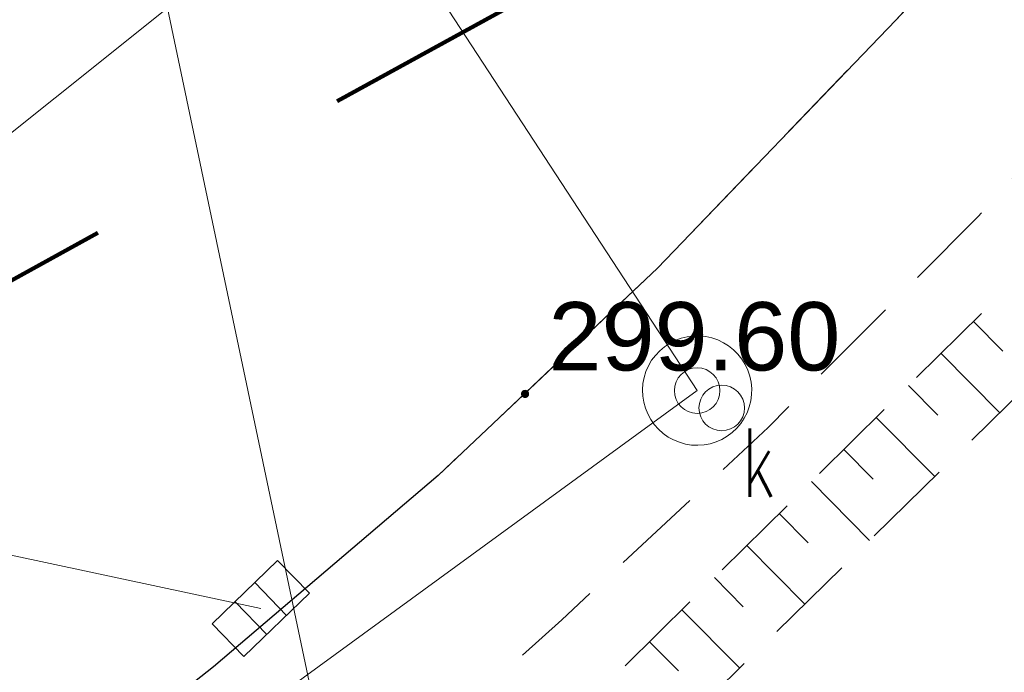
# Model space of a CAD drawing. Header units: metres. Extents: x 6567444 to 13135881, y 5574237 to 11149086.
# Tile 44 of 212: x 6567925 to 6567936, y 5574373 to 5574380. Entities that reach past the tile are written whole.
import ezdxf
from ezdxf.enums import TextEntityAlignment as Align

# ---------------------------------------------------------------- set-up
doc = ezdxf.new("R2010")
doc.units = ezdxf.units.M
for name, pattern in [('_MDCP$0$2.0_1.0', [3, 2, -1]), ('_MDCP$0$L_0_04', [1.5, 1, -0.5]), ('GE.I.6640.1.468.2024_MDCP_dodatkowe pomiary_12.03.2026$0$2.0_1.0', [3, 2, -1]), ('GE.I.6640.1.468.2024_MDCP_dodatkowe pomiary_12.03.2026$0$L_0_04', [1.5, 1, -0.5])]:
    doc.linetypes.add(name, pattern=pattern)
for name, color, linetype, lineweight in [('_MDCP$0$GES_InneUrzadzeniaTowarzyszace', 7, 'Continuous', 18), ('_MDCP$0$GES_InneUrzadzeniaTowarzyszace_P', 7, 'Continuous', 18), ('_MDCP$0$GES_UrzadzeniaSiecKanalizacyjna_P', 7, 'Continuous', 18), ('_MDCP$0$KR_ObiektKarto', 7, 'Continuous', 18), ('_MDCP$0$OT_Komunikacja', 7, 'Continuous', 18), ('_MDCP$0$OT_Skarpa', 7, 'Continuous', 18), ('_MDCP$0$OTRS', 7, 'Continuous', 13), ('_MDCP$0$OTRS_O', 7, 'Continuous', 20), ('_MDCP$0$Z_ZAKRES', 214, 'Continuous', 90), ('_MDCP$1$GES_PrzewodKanalizacyjny', 36, 'Continuous', 18), ('_MDCP$1$GES_PrzewodWodociagowy', 5, 'Continuous', 18), ('GE.I.6640.1.468.2024_MDCP_dodatkowe pomiary_12.03.2026$0$GES_InneUrzadzeniaTowarzyszace', 7, 'Continuous', 18), ('GE.I.6640.1.468.2024_MDCP_dodatkowe pomiary_12.03.2026$0$GES_InneUrzadzeniaTowarzyszace_P', 7, 'Continuous', 18), ('GE.I.6640.1.468.2024_MDCP_dodatkowe pomiary_12.03.2026$0$GES_PrzewodKanalizacyjny', 36, 'Continuous', 18), ('GE.I.6640.1.468.2024_MDCP_dodatkowe pomiary_12.03.2026$0$GES_PrzewodWodociagowy', 5, 'Continuous', 18), ('GE.I.6640.1.468.2024_MDCP_dodatkowe pomiary_12.03.2026$0$GES_UrzadzeniaSiecKanalizacyjna_P', 7, 'Continuous', 18), ('GE.I.6640.1.468.2024_MDCP_dodatkowe pomiary_12.03.2026$0$KR_ObiektKarto', 7, 'Continuous', 18), ('GE.I.6640.1.468.2024_MDCP_dodatkowe pomiary_12.03.2026$0$OT_Komunikacja', 7, 'Continuous', 18), ('GE.I.6640.1.468.2024_MDCP_dodatkowe pomiary_12.03.2026$0$OT_Skarpa', 7, 'Continuous', 18), ('GE.I.6640.1.468.2024_MDCP_dodatkowe pomiary_12.03.2026$0$OTRS', 7, 'Continuous', 13), ('GE.I.6640.1.468.2024_MDCP_dodatkowe pomiary_12.03.2026$0$OTRS_O', 7, 'Continuous', 20), ('GE.I.6640.1.468.2024_MDCP_dodatkowe pomiary_12.03.2026$0$Z_ZAKRES', 214, 'Continuous', 90)]:
    doc.layers.add(name, color=color, linetype=linetype, lineweight=lineweight)
doc.layers.add('FORMA - Arch 01 - PZT 1 Strefy', color=7, linetype='Continuous')
doc.styles.add('_MDCP$0$BDOT', font='arial.ttf', dxfattribs={"width": 0.9})
doc.styles.add('_MDCP$0$STANDARD', font='simplex.shx')
doc.styles.add('GE.I.6640.1.468.2024_MDCP_dodatkowe pomiary_12.03.2026$0$BDOT', font='arial.ttf', dxfattribs={"width": 0.9})
doc.styles.add('GE.I.6640.1.468.2024_MDCP_dodatkowe pomiary_12.03.2026$0$STANDARD', font='simplex.shx')

# ---------------------------------------------------------------- blocks, each defined once
blk = doc.blocks.new('_MDCP$0$other_SUPW_O')
at = {"color": 0, "linetype": 'Continuous', "lineweight": 18}
blk.add_circle((0, 0), 0.5, dxfattribs=at)
blk = doc.blocks.new('_MDCP$0$SUPK_K')
at = {"color": 0, "linetype": 'Continuous', "lineweight": 18}
blk.add_circle((0, 0), 0.5, dxfattribs=at)
blk = doc.blocks.new('_MDCP$0$other_SUKK')
at = {"color": 0, "linetype": 'Continuous', "lineweight": 18, "flags": 128}
blk.add_lwpolyline([(1, 0.5), (1, -0.5), (-1, -0.5), (-1, 0.5), (1, 0.5)], close=True, dxfattribs=at)
for points in [[(-0.3, 0.5), (-0.3, -0.5)], [(0.3, 0.5), (0.3, -0.5)]]:
    blk.add_lwpolyline(points, dxfattribs=at)
blk = doc.blocks.new('_MDCP$0$OTRS')
at = {"layer": '_MDCP$0$OTRS', "color": 0, "lineweight": -3, "const_width": 0.09}
blk.add_lwpolyline([(-0.045, 0, 1), (0.045, 0, 1)], format="xyb", close=True, dxfattribs=at)
at = {"layer": '_MDCP$0$OTRS_O', "color": 0, "style": '_MDCP$0$BDOT'}
blk.add_attdef('RZEDNA', (0.514, 0.515), '', height=1.5, dxfattribs=at)
blk = doc.blocks.new('_MDCP')
at = {"layer": '_MDCP$0$GES_InneUrzadzeniaTowarzyszace', "color": 36, "linetype": 'Continuous', "lineweight": 18, "flags": 128}
blk.add_lwpolyline([(6567932.409, 5574375.203), (6567932.342, 5574375.214), (6567932.276, 5574375.233), (6567932.212, 5574375.259), (6567932.152, 5574375.291), (6567932.096, 5574375.331), (6567932.045, 5574375.377), (6567932, 5574375.428), (6567931.96, 5574375.484), (6567931.927, 5574375.544), (6567931.902, 5574375.608), (6567931.884, 5574375.674), (6567931.873, 5574375.741), (6567931.87, 5574375.81), (6567931.875, 5574375.878), (6567931.888, 5574375.945), (6567931.908, 5574376.011), (6567931.936, 5574376.073), (6567931.97, 5574376.133), (6567932.012, 5574376.187), (6567932.059, 5574376.237), (6567932.111, 5574376.281), (6567932.168, 5574376.319), (6567932.229, 5574376.35), (6567932.294, 5574376.374), (6567932.36, 5574376.39), (6567932.428, 5574376.399), (6567932.497, 5574376.4), (6567932.565, 5574376.393), (6567932.632, 5574376.378), (6567932.696, 5574376.356), (6567932.758, 5574376.326), (6567932.816, 5574376.29), (6567932.87, 5574376.247), (6567932.918, 5574376.199), (6567932.961, 5574376.145), (6567932.997, 5574376.087), (6567933.026, 5574376.025), (6567933.048, 5574375.96), (6567933.063, 5574375.893), (6567933.069, 5574375.825), (6567933.068, 5574375.757), (6567933.06, 5574375.689), (6567933.043, 5574375.622), (6567933.019, 5574375.558), (6567932.988, 5574375.497), (6567932.95, 5574375.44), (6567932.906, 5574375.388), (6567932.856, 5574375.341), (6567932.801, 5574375.3), (6567932.742, 5574375.265), (6567932.679, 5574375.238), (6567932.613, 5574375.218), (6567932.546, 5574375.205), (6567932.478, 5574375.2)], close=True, dxfattribs=at)
at = {"layer": '_MDCP$0$KR_ObiektKarto', "linetype": 'Continuous', "lineweight": 18, "flags": 128}
for points in [[(6567935.503, 5574376.56), (6567935.826, 5574376.234)], [(6567935.148, 5574376.209), (6567935.792, 5574375.557)], [(6567934.792, 5574375.857), (6567935.113, 5574375.532)], [(6567934.437, 5574375.506), (6567935.078, 5574374.857)], [(6567934.081, 5574375.154), (6567934.401, 5574374.83)], [(6567933.725, 5574374.802), (6567934.364, 5574374.156)], [(6567933.37, 5574374.451), (6567933.689, 5574374.129)], [(6567933.014, 5574374.099), (6567933.651, 5574373.456)], [(6567932.659, 5574373.748), (6567932.976, 5574373.427)], [(6567932.303, 5574373.396), (6567932.937, 5574372.755)], [(6567931.948, 5574373.045), (6567932.264, 5574372.725)]]:
    blk.add_lwpolyline(points, dxfattribs=at)
at = {"layer": '_MDCP$0$OT_Komunikacja', "color": 7, "linetype": 'Continuous', "lineweight": 25, "flags": 128}
blk.add_lwpolyline([(6567945.062, 5574393.494), (6567943.667, 5574391.188), (6567941.714, 5574388.428), (6567939.717, 5574385.726), (6567938.499, 5574384.155), (6567936.766, 5574382.158), (6567934.651, 5574379.867), (6567932.034, 5574377.144), (6567929.626, 5574374.868), (6567927.159, 5574372.769), (6567924.721, 5574370.845), (6567920.178, 5574367.514), (6567919.163, 5574366.875), (6567917.209, 5574365.668), (6567912.846, 5574363.203), (6567908.053, 5574360.812), (6567905.63, 5574359.784), (6567900.842, 5574357.997)], dxfattribs=at)
at = {"layer": '_MDCP$0$OT_Komunikacja', "color": 7, "linetype": '_MDCP$0$L_0_04', "lineweight": 18, "flags": 128}
blk.add_lwpolyline([(6567954.89, 5574468.512), (6567956.089, 5574463.26), (6567957.252, 5574458.143), (6567957.794, 5574455.218), (6567958.727, 5574450.183), (6567959.058, 5574447.861), (6567959.67, 5574442.376), (6567959.67, 5574436.486), (6567959.545, 5574431.99), (6567959.099, 5574427.014), (6567958.044, 5574420.969), (6567957.324, 5574417.445), (6567956.07, 5574412.854), (6567954.526, 5574407.996), (6567952.42, 5574402.809), (6567950.598, 5574398.897), (6567948.007, 5574394.119), (6567947.234, 5574392.908), (6567943.824, 5574387.695), (6567941.21, 5574384.2), (6567938.511, 5574380.967), (6567935.556, 5574377.712), (6567933.248, 5574375.394), (6567930.983, 5574373.286), (6567929, 5574371.503), (6567927.008, 5574369.919), (6567923.991, 5574367.643), (6567920.708, 5574365.356), (6567918.61, 5574364.087), (6567916.996, 5574363.184), (6567918.799, 5574366.142), (6567919.163, 5574366.875), (6567920.178, 5574367.514), (6567924.721, 5574370.845), (6567927.159, 5574372.769), (6567929.626, 5574374.868), (6567932.034, 5574377.144), (6567934.651, 5574379.867), (6567936.766, 5574382.158), (6567938.499, 5574384.155), (6567939.717, 5574385.726), (6567941.714, 5574388.428), (6567943.667, 5574391.188), (6567945.062, 5574393.494), (6567946.829, 5574396.401), (6567947.856, 5574398.247), (6567949.105, 5574400.712), (6567950.226, 5574403.154), (6567951.475, 5574406.082), (6567953.08, 5574410.424), (6567953.824, 5574412.7), (6567954.863, 5574416.361), (6567955.634, 5574419.668), (6567956.001, 5574421.378), (6567956.525, 5574424.251), (6567956.882, 5574426.779), (6567957.102, 5574428.646), (6567957.291, 5574430.461), (6567957.448, 5574433.219), (6567957.584, 5574436.196), (6567957.494, 5574439.375), (6567957.326, 5574443.683), (6567956.865, 5574448.256), (6567955.717, 5574455.051), (6567954.618, 5574460.152), (6567953.982, 5574463.046), (6567953.196, 5574466.527), (6567952.865, 5574468.02), (6567953.104, 5574468.962), (6567953.7, 5574470.618), (6567954.406, 5574471.956), (6567954.979, 5574472.711), (6567955.47, 5574473.02), (6567955.795, 5574470.584)], close=True, dxfattribs=at)
at = {"layer": '_MDCP$0$OT_Skarpa', "color": 7, "linetype": '_MDCP$0$L_0_04', "lineweight": 18, "flags": 128}
blk.add_lwpolyline([(6567955.232, 5574406.177), (6567951.756, 5574398.203), (6567947.269, 5574389.868), (6567942.777, 5574383.115), (6567937.448, 5574377.183), (6567930.261, 5574370.129), (6567925.735, 5574366.886), (6567916.441, 5574361.219), (6567908.061, 5574356.673), (6567903.277, 5574354.979), (6567890.931, 5574351.328), (6567881.688, 5574348.638), (6567870.25, 5574345.423), (6567870.125, 5574346.245), (6567881.513, 5574349.229), (6567890.859, 5574351.844), (6567903.074, 5574355.601), (6567907.897, 5574357.115), (6567916.207, 5574361.546), (6567925.258, 5574367.328), (6567929.831, 5574370.951), (6567936.889, 5574377.931), (6567941.701, 5574383.939), (6567946.663, 5574390.442), (6567951.323, 5574398.426), (6567954.838, 5574406.196), (6567955.936, 5574410.199)], close=True, dxfattribs=at)
at = {"layer": '_MDCP$0$Z_ZAKRES', "linetype": '_MDCP$0$2.0_1.0', "lineweight": 140, "ltscale": 3}
blk.add_lwpolyline([(6567820.407, 5574555.719), (6567847.232, 5574561.997), (6567929.356, 5574581.206), (6567956.443, 5574443.911), (6567955.827, 5574425.481), (6567951.015, 5574407.07), (6567933.777, 5574381.866), (6567907.312, 5574367.318), (6567855.739, 5574355.65), (6567852.582, 5574378.747), (6567848.105, 5574411.572), (6567841.693, 5574438.994), (6567818.946, 5574517.253)], close=True, dxfattribs=at)
at = {"layer": '_MDCP$1$GES_PrzewodKanalizacyjny', "color": 36, "linetype": 'Continuous', "lineweight": 18, "flags": 128}
for points in [[(6567920.36, 5574374.97), (6567940.577, 5574391.128)], [(6567925.72, 5574386.13), (6567932.47, 5574375.8)], [(6567919.53, 5574366.37), (6567932.47, 5574375.8)], [(6567927.681, 5574373.41), (6567920.36, 5574374.97)]]:
    blk.add_lwpolyline(points, dxfattribs=at)
at = {"layer": '_MDCP$1$GES_PrzewodWodociagowy', "color": 5, "linetype": 'Continuous', "lineweight": 18}
blk.add_lwpolyline([(6567931.67, 5574356.163), (6567925.94, 5574383.41), (6567967.469, 5574392.165)], dxfattribs=at)
at = {"layer": '_MDCP$0$GES_InneUrzadzeniaTowarzyszace_P', "color": 36, "linetype": 'Continuous', "xscale": 0.5, "yscale": 0.5, "zscale": 0.5}
blk.add_blockref('_MDCP$0$SUPK_K', (6567932.47, 5574375.8), dxfattribs=at)
at = {"layer": '_MDCP$0$GES_InneUrzadzeniaTowarzyszace_P', "linetype": 'Continuous', "xscale": 0.5, "yscale": 0.5, "zscale": 0.5}
blk.add_blockref('_MDCP$0$other_SUPW_O', (6567932.74, 5574375.61), dxfattribs=at)
at = {"layer": '_MDCP$0$GES_UrzadzeniaSiecKanalizacyjna_P', "color": 36, "linetype": 'Continuous', "xscale": 0.4999999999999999, "yscale": 0.4999999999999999, "zscale": 0.4999999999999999, "rotation": 44.12290132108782}
blk.add_blockref('_MDCP$0$other_SUKK', (6567927.68, 5574373.409), dxfattribs=at)
at = {"layer": '_MDCP$0$OTRS', "xscale": 0.5, "yscale": 0.5, "zscale": 0.5}
blk.add_blockref('_MDCP$0$OTRS', (6567930.581, 5574375.764, 299.604), dxfattribs=at).add_auto_attribs({'RZEDNA': '299.60'})
at = {"layer": '_MDCP$0$GES_InneUrzadzeniaTowarzyszace_P', "color": 7, "lineweight": 15, "style": '_MDCP$0$STANDARD', "width": 0.66}
blk.add_text('k', height=0.75, dxfattribs=at).set_placement((6567932.965, 5574375.385), align=Align.TOP_LEFT)
blk = doc.blocks.new('GE.I.6640.1.468.2024_MDCP_dodatkowe pomiary_12.03.2026$0$other_SUPW_O')
at = {"color": 0, "linetype": 'Continuous', "lineweight": 18}
blk.add_circle((0, 0), 0.5, dxfattribs=at)
blk = doc.blocks.new('GE.I.6640.1.468.2024_MDCP_dodatkowe pomiary_12.03.2026$0$SUPK_K')
at = {"color": 0, "linetype": 'Continuous', "lineweight": 18}
blk.add_circle((0, 0), 0.5, dxfattribs=at)
blk = doc.blocks.new('GE.I.6640.1.468.2024_MDCP_dodatkowe pomiary_12.03.2026$0$other_SUKK')
at = {"color": 0, "linetype": 'Continuous', "lineweight": 18, "flags": 128}
blk.add_lwpolyline([(1, 0.5), (1, -0.5), (-1, -0.5), (-1, 0.5), (1, 0.5)], close=True, dxfattribs=at)
for points in [[(-0.3, 0.5), (-0.3, -0.5)], [(0.3, 0.5), (0.3, -0.5)]]:
    blk.add_lwpolyline(points, dxfattribs=at)
blk = doc.blocks.new('GE.I.6640.1.468.2024_MDCP_dodatkowe pomiary_12.03.2026$0$OTRS')
at = {"layer": 'GE.I.6640.1.468.2024_MDCP_dodatkowe pomiary_12.03.2026$0$OTRS', "color": 0, "lineweight": -3, "const_width": 0.09}
blk.add_lwpolyline([(-0.045, 0, 1), (0.045, 0, 1)], format="xyb", close=True, dxfattribs=at)
at = {"layer": 'GE.I.6640.1.468.2024_MDCP_dodatkowe pomiary_12.03.2026$0$OTRS_O', "color": 0, "style": 'GE.I.6640.1.468.2024_MDCP_dodatkowe pomiary_12.03.2026$0$BDOT'}
blk.add_attdef('RZEDNA', (0.514, 0.515), '', height=1.5, dxfattribs=at)
blk = doc.blocks.new('GE.I.6640.1.468.2024_MDCP_dodatkowe pomiary_12.03.2026')
at = {"layer": 'GE.I.6640.1.468.2024_MDCP_dodatkowe pomiary_12.03.2026$0$GES_InneUrzadzeniaTowarzyszace', "color": 36, "linetype": 'Continuous', "lineweight": 18, "flags": 128}
blk.add_lwpolyline([(6567932.409, 5574375.203), (6567932.342, 5574375.214), (6567932.276, 5574375.233), (6567932.212, 5574375.259), (6567932.152, 5574375.291), (6567932.096, 5574375.331), (6567932.045, 5574375.377), (6567932, 5574375.428), (6567931.96, 5574375.484), (6567931.927, 5574375.544), (6567931.902, 5574375.608), (6567931.884, 5574375.674), (6567931.873, 5574375.741), (6567931.87, 5574375.81), (6567931.875, 5574375.878), (6567931.888, 5574375.945), (6567931.908, 5574376.011), (6567931.936, 5574376.073), (6567931.97, 5574376.133), (6567932.012, 5574376.187), (6567932.059, 5574376.237), (6567932.111, 5574376.281), (6567932.168, 5574376.319), (6567932.229, 5574376.35), (6567932.294, 5574376.374), (6567932.36, 5574376.39), (6567932.428, 5574376.399), (6567932.497, 5574376.4), (6567932.565, 5574376.393), (6567932.632, 5574376.378), (6567932.696, 5574376.356), (6567932.758, 5574376.326), (6567932.816, 5574376.29), (6567932.87, 5574376.247), (6567932.918, 5574376.199), (6567932.961, 5574376.145), (6567932.997, 5574376.087), (6567933.026, 5574376.025), (6567933.048, 5574375.96), (6567933.063, 5574375.893), (6567933.069, 5574375.825), (6567933.068, 5574375.757), (6567933.06, 5574375.689), (6567933.043, 5574375.622), (6567933.019, 5574375.558), (6567932.988, 5574375.497), (6567932.95, 5574375.44), (6567932.906, 5574375.388), (6567932.856, 5574375.341), (6567932.801, 5574375.3), (6567932.742, 5574375.265), (6567932.679, 5574375.238), (6567932.613, 5574375.218), (6567932.546, 5574375.205), (6567932.478, 5574375.2)], close=True, dxfattribs=at)
at = {"layer": 'GE.I.6640.1.468.2024_MDCP_dodatkowe pomiary_12.03.2026$0$GES_PrzewodKanalizacyjny', "color": 36, "linetype": 'Continuous', "lineweight": 18, "flags": 128}
for points in [[(6567920.36, 5574374.97), (6567940.577, 5574391.128)], [(6567925.72, 5574386.13), (6567932.47, 5574375.8)], [(6567919.53, 5574366.37), (6567932.47, 5574375.8)], [(6567927.681, 5574373.41), (6567920.36, 5574374.97)]]:
    blk.add_lwpolyline(points, dxfattribs=at)
at = {"layer": 'GE.I.6640.1.468.2024_MDCP_dodatkowe pomiary_12.03.2026$0$GES_PrzewodWodociagowy', "color": 5, "linetype": 'Continuous', "lineweight": 18}
blk.add_lwpolyline([(6567931.67, 5574356.163), (6567925.94, 5574383.41), (6567967.469, 5574392.165)], dxfattribs=at)
at = {"layer": 'GE.I.6640.1.468.2024_MDCP_dodatkowe pomiary_12.03.2026$0$KR_ObiektKarto', "linetype": 'Continuous', "lineweight": 18, "flags": 128}
for points in [[(6567935.503, 5574376.56), (6567935.826, 5574376.234)], [(6567935.148, 5574376.209), (6567935.792, 5574375.557)], [(6567934.792, 5574375.857), (6567935.113, 5574375.532)], [(6567934.437, 5574375.506), (6567935.078, 5574374.857)], [(6567934.081, 5574375.154), (6567934.401, 5574374.83)], [(6567933.725, 5574374.802), (6567934.364, 5574374.156)], [(6567933.37, 5574374.451), (6567933.689, 5574374.129)], [(6567933.014, 5574374.099), (6567933.651, 5574373.456)], [(6567932.659, 5574373.748), (6567932.976, 5574373.427)], [(6567932.303, 5574373.396), (6567932.937, 5574372.755)], [(6567931.948, 5574373.045), (6567932.264, 5574372.725)]]:
    blk.add_lwpolyline(points, dxfattribs=at)
at = {"layer": 'GE.I.6640.1.468.2024_MDCP_dodatkowe pomiary_12.03.2026$0$OT_Komunikacja', "color": 7, "linetype": 'Continuous', "lineweight": 25, "flags": 128}
blk.add_lwpolyline([(6567945.062, 5574393.494), (6567943.667, 5574391.188), (6567941.714, 5574388.428), (6567939.717, 5574385.726), (6567938.499, 5574384.155), (6567936.766, 5574382.158), (6567934.651, 5574379.867), (6567932.034, 5574377.144), (6567929.626, 5574374.868), (6567927.159, 5574372.769), (6567924.721, 5574370.845), (6567920.178, 5574367.514), (6567919.163, 5574366.875), (6567917.209, 5574365.668), (6567912.846, 5574363.203), (6567908.053, 5574360.812), (6567905.63, 5574359.784), (6567900.842, 5574357.997)], dxfattribs=at)
at = {"layer": 'GE.I.6640.1.468.2024_MDCP_dodatkowe pomiary_12.03.2026$0$OT_Komunikacja', "color": 7, "linetype": 'GE.I.6640.1.468.2024_MDCP_dodatkowe pomiary_12.03.2026$0$L_0_04', "lineweight": 18, "flags": 128}
blk.add_lwpolyline([(6567954.89, 5574468.512), (6567956.089, 5574463.26), (6567957.252, 5574458.143), (6567957.794, 5574455.218), (6567958.727, 5574450.183), (6567959.058, 5574447.861), (6567959.67, 5574442.376), (6567959.67, 5574436.486), (6567959.545, 5574431.99), (6567959.099, 5574427.014), (6567958.044, 5574420.969), (6567957.324, 5574417.445), (6567956.07, 5574412.854), (6567954.526, 5574407.996), (6567952.42, 5574402.809), (6567950.598, 5574398.897), (6567948.007, 5574394.119), (6567947.234, 5574392.908), (6567943.824, 5574387.695), (6567941.21, 5574384.2), (6567938.511, 5574380.967), (6567935.556, 5574377.712), (6567933.248, 5574375.394), (6567930.983, 5574373.286), (6567929, 5574371.503), (6567927.008, 5574369.919), (6567923.991, 5574367.643), (6567920.708, 5574365.356), (6567918.61, 5574364.087), (6567916.996, 5574363.184), (6567918.799, 5574366.142), (6567919.163, 5574366.875), (6567920.178, 5574367.514), (6567924.721, 5574370.845), (6567927.159, 5574372.769), (6567929.626, 5574374.868), (6567932.034, 5574377.144), (6567934.651, 5574379.867), (6567936.766, 5574382.158), (6567938.499, 5574384.155), (6567939.717, 5574385.726), (6567941.714, 5574388.428), (6567943.667, 5574391.188), (6567945.062, 5574393.494), (6567946.829, 5574396.401), (6567947.856, 5574398.247), (6567949.105, 5574400.712), (6567950.226, 5574403.154), (6567951.475, 5574406.082), (6567953.08, 5574410.424), (6567953.824, 5574412.7), (6567954.863, 5574416.361), (6567955.634, 5574419.668), (6567956.001, 5574421.378), (6567956.525, 5574424.251), (6567956.882, 5574426.779), (6567957.102, 5574428.646), (6567957.291, 5574430.461), (6567957.448, 5574433.219), (6567957.584, 5574436.196), (6567957.494, 5574439.375), (6567957.326, 5574443.683), (6567956.865, 5574448.256), (6567955.717, 5574455.051), (6567954.618, 5574460.152), (6567953.982, 5574463.046), (6567953.196, 5574466.527), (6567952.865, 5574468.02), (6567953.104, 5574468.962), (6567953.7, 5574470.618), (6567954.406, 5574471.956), (6567954.979, 5574472.711), (6567955.47, 5574473.02), (6567955.795, 5574470.584)], close=True, dxfattribs=at)
at = {"layer": 'GE.I.6640.1.468.2024_MDCP_dodatkowe pomiary_12.03.2026$0$OT_Skarpa', "color": 7, "linetype": 'GE.I.6640.1.468.2024_MDCP_dodatkowe pomiary_12.03.2026$0$L_0_04', "lineweight": 18, "flags": 128}
blk.add_lwpolyline([(6567955.232, 5574406.177), (6567951.756, 5574398.203), (6567947.269, 5574389.868), (6567942.777, 5574383.115), (6567937.448, 5574377.183), (6567930.261, 5574370.129), (6567925.735, 5574366.886), (6567916.441, 5574361.219), (6567908.061, 5574356.673), (6567903.277, 5574354.979), (6567890.931, 5574351.328), (6567881.688, 5574348.638), (6567870.25, 5574345.423), (6567870.125, 5574346.245), (6567881.513, 5574349.229), (6567890.859, 5574351.844), (6567903.074, 5574355.601), (6567907.897, 5574357.115), (6567916.207, 5574361.546), (6567925.258, 5574367.328), (6567929.831, 5574370.951), (6567936.889, 5574377.931), (6567941.701, 5574383.939), (6567946.663, 5574390.442), (6567951.323, 5574398.426), (6567954.838, 5574406.196), (6567955.936, 5574410.199)], close=True, dxfattribs=at)
at = {"layer": 'GE.I.6640.1.468.2024_MDCP_dodatkowe pomiary_12.03.2026$0$Z_ZAKRES', "linetype": 'GE.I.6640.1.468.2024_MDCP_dodatkowe pomiary_12.03.2026$0$2.0_1.0', "lineweight": 140, "ltscale": 3}
blk.add_lwpolyline([(6567820.407, 5574555.719), (6567847.232, 5574561.997), (6567929.356, 5574581.206), (6567956.443, 5574443.911), (6567955.827, 5574425.481), (6567951.015, 5574407.07), (6567933.777, 5574381.866), (6567907.312, 5574367.318), (6567855.739, 5574355.65), (6567852.582, 5574378.747), (6567848.105, 5574411.572), (6567841.693, 5574438.994), (6567818.946, 5574517.253)], close=True, dxfattribs=at)
at = {"layer": 'GE.I.6640.1.468.2024_MDCP_dodatkowe pomiary_12.03.2026$0$GES_InneUrzadzeniaTowarzyszace_P', "color": 36, "linetype": 'Continuous', "xscale": 0.5, "yscale": 0.5, "zscale": 0.5}
blk.add_blockref('GE.I.6640.1.468.2024_MDCP_dodatkowe pomiary_12.03.2026$0$SUPK_K', (6567932.47, 5574375.8), dxfattribs=at)
at = {"layer": 'GE.I.6640.1.468.2024_MDCP_dodatkowe pomiary_12.03.2026$0$GES_InneUrzadzeniaTowarzyszace_P', "linetype": 'Continuous', "xscale": 0.5, "yscale": 0.5, "zscale": 0.5}
blk.add_blockref('GE.I.6640.1.468.2024_MDCP_dodatkowe pomiary_12.03.2026$0$other_SUPW_O', (6567932.74, 5574375.61), dxfattribs=at)
at = {"layer": 'GE.I.6640.1.468.2024_MDCP_dodatkowe pomiary_12.03.2026$0$GES_UrzadzeniaSiecKanalizacyjna_P', "color": 36, "linetype": 'Continuous', "xscale": 0.4999999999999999, "yscale": 0.4999999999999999, "zscale": 0.4999999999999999, "rotation": 44.12290132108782}
blk.add_blockref('GE.I.6640.1.468.2024_MDCP_dodatkowe pomiary_12.03.2026$0$other_SUKK', (6567927.68, 5574373.409), dxfattribs=at)
at = {"layer": 'GE.I.6640.1.468.2024_MDCP_dodatkowe pomiary_12.03.2026$0$OTRS', "xscale": 0.5, "yscale": 0.5, "zscale": 0.5}
blk.add_blockref('GE.I.6640.1.468.2024_MDCP_dodatkowe pomiary_12.03.2026$0$OTRS', (6567930.581, 5574375.764, 299.604), dxfattribs=at).add_auto_attribs({'RZEDNA': '299.60'})
at = {"layer": 'GE.I.6640.1.468.2024_MDCP_dodatkowe pomiary_12.03.2026$0$GES_InneUrzadzeniaTowarzyszace_P', "color": 7, "lineweight": 15, "style": 'GE.I.6640.1.468.2024_MDCP_dodatkowe pomiary_12.03.2026$0$STANDARD', "width": 0.66}
blk.add_text('k', height=0.75, dxfattribs=at).set_placement((6567932.965, 5574375.385), align=Align.TOP_LEFT)

msp = doc.modelspace()

# ---------------------------------------------------------------- block references
at = {"layer": 'Defpoints'}
msp.add_blockref('GE.I.6640.1.468.2024_MDCP_dodatkowe pomiary_12.03.2026', (0, 0), dxfattribs=at)

# ---------------------------------------------------------------- next in the draw order: block references
msp.add_blockref('_MDCP', (0, 0))

# ---------------------------------------------------------------- next in the draw order: hatches: boundary and pattern name
at = {"layer": 'FORMA - Arch 01 - PZT 1 Strefy', "linetype": 'Continuous', "lineweight": 0, "true_color": 0x577933}
h = msp.add_hatch(dxfattribs=at)
h.set_pattern_fill('ANSI31', color=77, scale=3, style=0)
h.set_pattern_definition([(45, (0, 0), (-0.265165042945, 0.265165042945), [])])
h.paths.add_polyline_path([(6567874.014, 5574368.787), (6567903.73, 5574375.51), (6567926.87, 5574388.23), (6567941.769, 5574410.008), (6567945.87, 5574425.68), (6567946.274, 5574437.791), (6567944.961, 5574438.318), (6567943.09, 5574447.025), (6567939.696, 5574458.048), (6567938.856, 5574457.187), (6567945.454, 5574426.488), (6567940.566, 5574425.437), (6567942.208, 5574417.794, -0.198349), (6567940.833, 5574410.263), (6567926.815, 5574389.768), (6567903.433, 5574376.914), (6567873.643, 5574370.512)])

doc.saveas('drawing.dxf')
